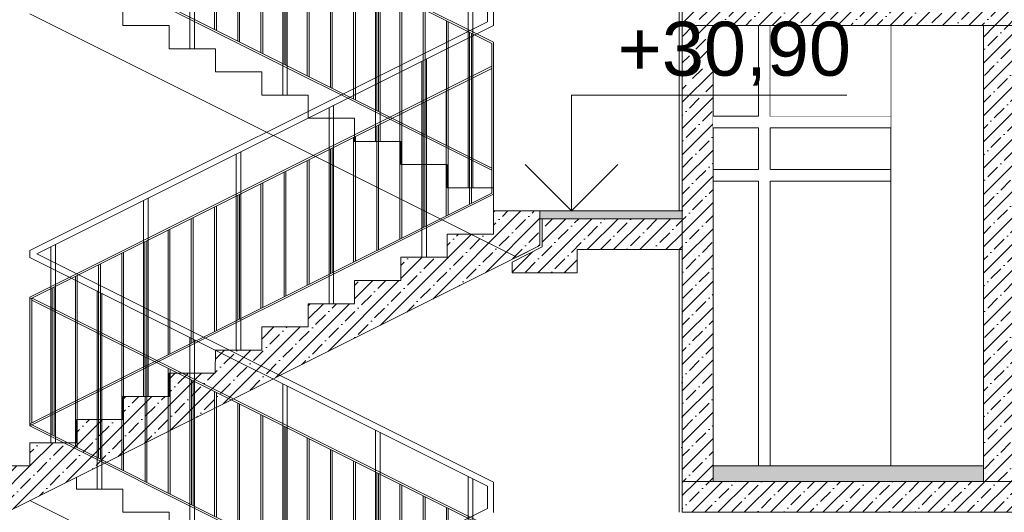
# Model space of a CAD drawing. Header units: millimetres. Extents: x -7244646 to -5701154, y 5723682 to 6071635.
# Tile 122 of 256: x -6390149 to -6383777, y 5768759 to 5771947. Entities that reach past the tile are written whole.
import ezdxf

# ---------------------------------------------------------------- set-up
doc = ezdxf.new("R2010")
doc.units = ezdxf.units.MM
doc.header["$MEASUREMENT"] = 0
doc.set_wipeout_variables(frame=1)
doc.linetypes.add('Wipeout_Contour', pattern=[1000, 0, -1000])
for name, color, linetype, lineweight in [('0_Ном._пера__1', 7, 'Continuous', 0), ('0_Ном._пера__120', 7, 'Continuous', 0), ('0_Ном._пера__18', 9, 'Continuous', 5), ('0_Ном._пера__21', 7, 'Continuous', 5), ('АР-вертикальная связь - Лестница.АР_Ном._пера__1', 7, 'Continuous', 0), ('АР-Чертеж-Размеры.АР_Ном._пера__1', 7, 'Continuous', 0)]:
    doc.layers.add(name, color=color, linetype=linetype, lineweight=lineweight)
doc.layers.add('АР-Чертеж-Размеры.АР', color=7, linetype='Continuous')
doc.styles.add('РЎР“Р•РќР•Р\xa0Р\x98Р\xa0_РЎРўР\x98Р›Р¬_2', font='arial.ttf')
doc.dimstyles.new('СГЕНЕРИР_СТИЛЬ__1', dxfattribs={"dimtxt": 500, "dimasz": 237.5, "dimexe": 0.18, "dimexo": 43263.067461, "dimgap": 0, "dimtad": 1, "dimlfac": 0.001, "dimzin": 0, "dimdsep": 46, "dimtxsty": 'РЎР“Р•РќР•Р\xa0Р\x98Р\xa0_РЎРўР\x98Р›Р¬_2', "dimblk": 'ARROWHEAD_6', "dimblk1": 'ARROWHEAD_6', "dimblk2": 'ARROWHEAD_6', "dimcen": 0.09, "dimclrd": 7, "dimclre": 7, "dimclrt": 7, "dimadec": 0, "dimazin": 0, "dimtfac": 1, "dimtdec": 4, "dimtmove": 2, "dimatfit": 3, "dimfxl": 1, "dimtolj": 1, "dimtzin": 0, "dimarcsym": 0})
pattern_1 = [(45, (-7387333.12, 5739809.18), (-84.852814, 84.852814), []), (45, (-7387375.54, 5739851.61), (-84.852814, 84.852814), [90, -30, 0, -30])]
pattern_2 = [(45, (-7387333.12, 5740159.18), (-111.369318, 111.369318), [0, -105, 0, -157.5]), (110, (-7386983.12, 5740159.18), (148.001588, 53.868173), [0, -77, 0, -133])]

# ---------------------------------------------------------------- blocks, each defined once
blk = doc.blocks.new('*D52', base_point=(-7387333.1, 5739809.2))
at = {"layer": 'АР-Чертеж-Размеры.АР_Ном._пера__1', "color": 7, "linetype": 'Continuous', "lineweight": 0, "transparency": 16777216}
for p, q in [((-6411439.3, 5858499.2), (-6411439.3, 5858686.7)), ((-6411314.3, 5858374.2), (-6411564.3, 5858624.2)), ((-6388218.7, 5858499.2), (-6411673.7, 5858499.2)), ((-6411439.3, 5738589.2), (-6411439.3, 5858499.2)), ((-6411564.3, 5738714.2), (-6411314.3, 5738464.2)), ((-6411204.9, 5738589.2), (-6411673.7, 5738589.2)), ((-6411439.3, 5738401.7), (-6411439.3, 5738589.2))]:
    blk.add_line(p, q, dxfattribs=at)
at = {"layer": 'АР-Чертеж-Размеры.АР_Ном._пера__1', "color": 7, "lineweight": 0, "transparency": 16777216, "insert": (-6411889.3, 5853972.3), "char_height": 500, "attachment_point": 7, "rotation": 90, "style": 'РЎР“Р•РќР•Р\xa0Р\x98Р\xa0_РЎРўР\x98Р›Р¬_2'}
blk.add_mtext('\\A1;{\\pql;\\fArial|b0|i0|c204|p0;\\W1.000000;119,91}', dxfattribs=at)
blk = doc.blocks.new('ARROWHEAD_6')
at = {"color": 0, "linetype": 'Continuous', "lineweight": 0}
for p, q in [((-0.5, -0.5), (0.5, 0.5)), ((0, 0), (-1, 0))]:
    blk.add_line(p, q, dxfattribs=at)
blk = doc.blocks.new('Линейный Размер_48_3', base_point=(-6386578.7, 5745359.2))
at = {"layer": 'АР-Чертеж-Размеры.АР_Ном._пера__1', "color": 7, "linetype": 'Continuous', "lineweight": 0}
for p, q in [((-6386578.7, 5770709.2), (-6386578.7, 5771459.2)), ((-6386578.7, 5771459.2), (-6384797.2, 5771459.2)), ((-6386578.7, 5770709.2), (-6386878.7, 5771009.2)), ((-6386278.7, 5771009.2), (-6386578.7, 5770709.2)), ((-6386578.7, 5770709.2), (-6386803.7, 5770709.2)), ((-6386578.7, 5770709.2), (-6386353.7, 5770709.2))]:
    blk.add_line(p, q, dxfattribs=at)
at = {"layer": 'АР-Чертеж-Размеры.АР_Ном._пера__1', "color": 7, "lineweight": 0, "insert": (-6386278.7, 5771519.2), "char_height": 350, "attachment_point": 7, "style": 'РЎР“Р•РќР•Р\xa0Р\x98Р\xa0_РЎРўР\x98Р›Р¬_2'}
blk.add_mtext('\\A1;{\\pql;\\fArial|b0|i0|c204|p0;\\W1.000000;+30,90}', dxfattribs=at)

msp = doc.modelspace()

# ---------------------------------------------------------------- hatches: boundary and pattern name
at = {"layer": '0_Ном._пера__1', "linetype": 'Continuous', "lineweight": 0}
h = msp.add_hatch(dxfattribs=at)
h.set_pattern_fill('ШТУКАТУРКА__ГИПС_01_0003', style=0, pattern_type=2)
h.set_pattern_definition(pattern_2)
h.paths.add_polyline_path([(-6385882.134, 5771909.18), (-6385882.134, 5770709.18), (-6385862.134, 5770709.18), (-6385862.134, 5771909.18)])
h = msp.add_hatch(dxfattribs=at)
h.set_pattern_fill('ЖЕЛЕЗОБЕТОН__PROJECT__0003', style=0, pattern_type=2)
h.set_pattern_definition(pattern_1)
h.paths.add_polyline_path([(-6383662.356, 5771909.18), (-6383912.356, 5771909.18), (-6383912.356, 5768959.18), (-6383662.356, 5768959.18)])
h = msp.add_hatch(dxfattribs=at)
h.set_pattern_fill('ШТУКАТУРКА__ГИПС_01_0003', style=0, pattern_type=2)
h.set_pattern_definition(pattern_2)
h.paths.add_polyline_path([(-6385882.134, 5770459.18), (-6385882.134, 5768974.18), (-6385862.134, 5768974.18), (-6385862.134, 5770459.18)])
h = msp.add_hatch(dxfattribs=at)
h.set_pattern_fill('ЖЕЛЕЗОБЕТОН__PROJECT__0003', style=0, pattern_type=2)
h.set_pattern_definition(pattern_1)
h.paths.add_polyline_path([(-6385862.134, 5768959.18), (-6385862.134, 5768759.18), (-6378784.171, 5768759.18), (-6378784.171, 5768959.18)])
at = {"layer": '0_Ном._пера__18', "linetype": 'Continuous', "lineweight": 5}
for points in [[(-6386782.137, 5770659.18), (-6385862.134, 5770659.18), (-6385862.134, 5770709.18), (-6386782.137, 5770709.18)], [(-6385662.134, 5768959.18), (-6383912.356, 5768959.18), (-6383912.356, 5769059.18), (-6385662.134, 5769059.18)]]:
    msp.add_hatch(color=9, dxfattribs=at).paths.add_polyline_path(points)
at = {"layer": 'АР-вертикальная связь - Лестница.АР_Ном._пера__1', "linetype": 'Continuous', "lineweight": 0}
h = msp.add_hatch(dxfattribs=at)
h.set_pattern_fill('ЖЕЛЕЗОБЕТОН__PROJECT__0003', style=0, pattern_type=2)
h.set_pattern_definition(pattern_1)
h.paths.add_polyline_path([(-6390382.137, 5769059.18), (-6390382.137, 5768852.344), (-6390215.366, 5768768.958), (-6390088.539, 5768832.372), (-6386782.137, 5770485.573), (-6386782.137, 5770709.18), (-6386807.137, 5770709.18), (-6387082.137, 5770709.18), (-6387082.137, 5770559.18), (-6387382.137, 5770559.18), (-6387382.137, 5770409.18), (-6387682.137, 5770409.18), (-6387682.137, 5770259.18), (-6387982.137, 5770259.18), (-6387982.137, 5770109.18), (-6388282.137, 5770109.18), (-6388282.137, 5769959.18), (-6388582.137, 5769959.18), (-6388582.137, 5769809.18), (-6388882.137, 5769809.18), (-6388882.858, 5769659.18), (-6389182.137, 5769659.18), (-6389182.137, 5769509.18), (-6389482.137, 5769509.18), (-6389482.137, 5769359.18), (-6389782.137, 5769359.18), (-6389782.137, 5769209.18), (-6390082.137, 5769209.18), (-6390082.137, 5769059.18)])
h = msp.add_hatch(dxfattribs=at)
h.set_pattern_fill('ЖЕЛЕЗОБЕТОН__PROJECT__0003', style=0, pattern_type=2)
h.set_pattern_definition(pattern_1)
h.paths.add_polyline_path([(-6386767.137, 5770476.303), (-6386962.137, 5770378.803), (-6386962.137, 5770309.18), (-6386542.137, 5770309.18), (-6386542.137, 5770459.18), (-6385862.134, 5770459.18), (-6385862.134, 5770499.18), (-6385862.134, 5770659.18), (-6386767.137, 5770659.18)])

# ---------------------------------------------------------------- linework, layer by layer
at = {"layer": '0_Ном._пера__1', "color": 7, "linetype": 'Continuous', "lineweight": 0}
for p, q in [((-6385882.137, 5773609.18), (-6385882.133, 5771909.18)), ((-6385882.134, 5771909.18), (-6385882.137, 5770709.18)), ((-6385862.134, 5771909.18), (-6385882.134, 5771909.18)), ((-6385662.134, 5771909.18), (-6385862.134, 5771909.18)), ((-6384512.353, 5769059.18), (-6384512.353, 5771909.18)), ((-6383912.356, 5771909.18), (-6383912.356, 5769074.18)), ((-6385291.529, 5770976.68), (-6384512.353, 5770976.68)), ((-6385291.529, 5770901.68), (-6384512.353, 5770901.68)), ((-6385882.137, 5770459.18), (-6385882.133, 5768759.18))]:
    msp.add_line(p, q, dxfattribs=at)
at = {"layer": '0_Ном._пера__1', "color": 7, "linetype": 'Continuous', "lineweight": 0, "flags": 128}
for points in [[(-6386782.137, 5770659.18), (-6385862.134, 5770659.18), (-6385862.134, 5770709.18), (-6386782.137, 5770709.18)], [(-6385662.134, 5768959.18), (-6383912.356, 5768959.18), (-6383912.356, 5769059.18), (-6385662.134, 5769059.18)]]:
    msp.add_lwpolyline(points, close=True, dxfattribs=at)
at = {"layer": '0_Ном._пера__120', "color": 7, "linetype": 'Continuous', "lineweight": 0}
for p, q in [((-6387093.986, 5771793.764), (-6390070.287, 5773281.914)), ((-6387082.137, 5771801.255), (-6390068.645, 5773294.509)), ((-6387093.986, 5770987.18), (-6390082.137, 5772481.255)), ((-6387093.986, 5770973.764), (-6390082.137, 5772467.839)), ((-6387122.137, 5772078.895), (-6387122.137, 5771933.541)), ((-6387082.137, 5772103.616), (-6387082.137, 5771908.819)), ((-6390082.137, 5770453.541), (-6387122.137, 5771933.541)), ((-6390037.34, 5770431.218), (-6387082.137, 5771908.819)), ((-6390082.137, 5770151.18), (-6387093.986, 5771645.255)), ((-6390082.137, 5770137.764), (-6387093.986, 5771631.839)), ((-6390082.137, 5769331.18), (-6387093.986, 5770825.255)), ((-6390082.137, 5769317.764), (-6387082.137, 5770817.764)), ((-6390082.137, 5770453.541), (-6390082.137, 5770408.895)), ((-6387122.137, 5768928.895), (-6390082.137, 5770408.895)), ((-6387082.137, 5768953.616), (-6390037.34, 5770431.218)), ((-6387093.986, 5768643.764), (-6390070.287, 5770131.914)), ((-6387082.137, 5768651.255), (-6390068.645, 5770144.509)), ((-6387093.986, 5767837.18), (-6390082.137, 5769331.255)), ((-6387093.986, 5767823.764), (-6390082.137, 5769317.839)), ((-6387122.137, 5768928.895), (-6387122.137, 5768783.541)), ((-6387082.137, 5768953.616), (-6387082.137, 5768758.819)), ((-6390082.137, 5767303.541), (-6387122.137, 5768783.541))]:
    msp.add_line(p, q, dxfattribs=at)
for points in [[(-6389046.986, 5773041.319), (-6389046.986, 5771759.18)], [(-6389016.986, 5773026.319), (-6389016.986, 5771759.18)], [(-6388887.836, 5771884.105), (-6388887.836, 5772690.688)], [(-6388875.986, 5771878.18), (-6388875.986, 5772684.764)], [(-6388446.988, 5772741.32), (-6388446.988, 5771459.18)], [(-6388416.988, 5772726.32), (-6388416.988, 5771459.18)], [(-6388737.836, 5771809.105), (-6388737.836, 5772615.688)], [(-6388725.986, 5771803.18), (-6388725.986, 5772609.764)], [(-6388587.836, 5771734.105), (-6388587.836, 5772540.688)], [(-6388575.986, 5771728.18), (-6388575.986, 5772534.764)], [(-6388437.986, 5771659.18), (-6388437.986, 5772465.761)], [(-6388426.137, 5771653.255), (-6388426.137, 5772459.839)], [(-6387846.984, 5772441.318), (-6387846.984, 5771159.18)], [(-6387816.984, 5772426.318), (-6387816.984, 5771159.18)], [(-6388287.836, 5771584.105), (-6388287.836, 5772390.688)], [(-6388275.986, 5771578.18), (-6388275.986, 5772384.764)], [(-6388137.836, 5771509.105), (-6388137.836, 5772315.688)], [(-6388125.986, 5771503.18), (-6388125.986, 5772309.764)], [(-6387987.836, 5771434.105), (-6387987.836, 5772240.688)], [(-6387975.986, 5771428.18), (-6387975.986, 5772234.764)], [(-6390082.137, 5771985.573), (-6386932.137, 5770410.573), (-6386782.137, 5770485.573), (-6386782.137, 5770709.18), (-6387082.137, 5770709.18), (-6387082.137, 5770859.18), (-6387382.137, 5770859.18), (-6387382.137, 5771009.18), (-6387682.137, 5771009.18), (-6387682.137, 5771159.18), (-6387982.137, 5771159.18), (-6387982.137, 5771309.18), (-6388282.137, 5771309.18), (-6388282.137, 5771459.18), (-6388582.137, 5771459.18), (-6388582.137, 5771609.18), (-6388882.137, 5771609.18), (-6388882.137, 5771759.18), (-6389182.137, 5771759.18), (-6389182.137, 5771909.18), (-6389482.137, 5771909.18), (-6389482.137, 5772059.18), (-6389782.137, 5772059.18), (-6389782.137, 5772135.573)], [(-6387837.986, 5771359.18), (-6387837.986, 5772165.761)], [(-6387826.137, 5771353.255), (-6387826.137, 5772159.839)], [(-6387246.986, 5772141.319), (-6387246.986, 5770859.18)], [(-6387216.986, 5772126.319), (-6387216.986, 5770859.18)], [(-6387687.836, 5771284.105), (-6387687.836, 5772090.688)], [(-6387675.986, 5771278.18), (-6387675.986, 5772084.764)], [(-6387537.836, 5771209.105), (-6387537.836, 5772015.688)], [(-6387525.986, 5771203.18), (-6387525.986, 5772009.764)], [(-6387387.836, 5771134.105), (-6387387.836, 5771940.688)], [(-6387375.986, 5771128.18), (-6387375.986, 5771934.764)], [(-6387237.986, 5771059.18), (-6387237.986, 5771865.761)], [(-6387226.137, 5771053.255), (-6387226.137, 5771859.839)], [(-6387093.986, 5770973.688), (-6387093.986, 5771793.764)], [(-6387082.137, 5770967.764), (-6387082.137, 5771801.255)], [(-6387547.137, 5771676.319), (-6387547.137, 5770409.18)], [(-6387517.137, 5771691.319), (-6387517.137, 5770409.18)], [(-6387093.986, 5770825.255), (-6387093.986, 5771634.839)], [(-6387082.137, 5770817.764), (-6387082.137, 5771640.764)], [(-6387237.986, 5770753.255), (-6387237.986, 5771559.839)], [(-6387226.137, 5770759.177), (-6387226.137, 5771565.764)], [(-6387387.986, 5770678.255), (-6387387.986, 5771484.839)], [(-6387376.137, 5770684.18), (-6387376.137, 5771490.764)], [(-6387537.986, 5770603.255), (-6387537.986, 5771409.839)], [(-6387526.137, 5770609.18), (-6387526.137, 5771415.761)], [(-6388147.137, 5771376.319), (-6388147.137, 5770109.18)], [(-6388117.137, 5771391.319), (-6388117.137, 5770109.18)], [(-6387688.137, 5770528.18), (-6387688.137, 5771334.764)], [(-6387676.287, 5770534.105), (-6387676.287, 5771340.688)], [(-6387838.137, 5770453.18), (-6387838.137, 5771259.764)], [(-6387826.287, 5770459.105), (-6387826.287, 5771265.688)], [(-6387988.137, 5770378.18), (-6387988.137, 5771184.764)], [(-6387976.287, 5770384.105), (-6387976.287, 5771190.688)], [(-6388717.135, 5771091.32), (-6388717.135, 5769809.18)], [(-6388137.986, 5770303.255), (-6388137.986, 5771109.839)], [(-6388126.137, 5770309.18), (-6388126.137, 5771115.761)], [(-6388747.135, 5771076.32), (-6388747.135, 5769809.18)], [(-6388288.137, 5770228.18), (-6388288.137, 5771034.764)], [(-6388276.287, 5770234.105), (-6388276.287, 5771040.688)], [(-6388438.137, 5770153.18), (-6388438.137, 5770959.764)], [(-6388426.287, 5770159.105), (-6388426.287, 5770965.688)], [(-6388588.137, 5770078.18), (-6388588.137, 5770884.764)], [(-6388576.287, 5770084.105), (-6388576.287, 5770890.688)], [(-6389347.139, 5770776.318), (-6389347.139, 5769509.18)], [(-6389317.139, 5770791.318), (-6389317.139, 5769509.18)], [(-6388737.986, 5770003.255), (-6388737.986, 5770809.839)], [(-6388726.137, 5770009.18), (-6388726.137, 5770815.761)], [(-6390382.137, 5769059.18), (-6390082.137, 5769059.18), (-6390082.137, 5769209.18), (-6389782.137, 5769209.18), (-6389782.137, 5769359.18), (-6389482.137, 5769359.18), (-6389482.137, 5769509.18), (-6389182.137, 5769509.18), (-6389182.137, 5769659.18), (-6388882.858, 5769659.18), (-6388882.137, 5769809.18), (-6388582.137, 5769809.18), (-6388582.137, 5769959.18), (-6388282.137, 5769959.18), (-6388282.137, 5770109.18), (-6387982.137, 5770109.18), (-6387982.137, 5770259.18), (-6387682.137, 5770259.18), (-6387682.137, 5770409.18), (-6387382.137, 5770409.18), (-6387382.137, 5770559.18), (-6387082.137, 5770559.18), (-6387082.137, 5770709.18), (-6386782.137, 5770709.18), (-6386782.137, 5770485.573), (-6390215.366, 5768768.958)], [(-6388888.137, 5769928.18), (-6388888.137, 5770734.764)], [(-6388876.287, 5769934.105), (-6388876.287, 5770740.688)], [(-6389038.137, 5769853.18), (-6389038.137, 5770659.764)], [(-6389026.287, 5769859.105), (-6389026.287, 5770665.688)], [(-6389188.137, 5769778.18), (-6389188.137, 5770584.764)], [(-6389176.287, 5769784.105), (-6389176.287, 5770590.688)], [(-6389326.137, 5769709.18), (-6389326.137, 5770515.761)], [(-6389947.137, 5770476.319), (-6389947.137, 5769209.18)], [(-6389917.137, 5770491.319), (-6389917.137, 5769209.18)], [(-6389337.986, 5769703.255), (-6389337.986, 5770509.839)], [(-6389488.137, 5769628.18), (-6389488.137, 5770434.764)], [(-6389476.287, 5769634.105), (-6389476.287, 5770440.688)], [(-6389638.137, 5769553.18), (-6389638.137, 5770359.764)], [(-6389626.287, 5769559.105), (-6389626.287, 5770365.688)], [(-6389788.137, 5769478.18), (-6389788.137, 5770284.764)], [(-6389776.287, 5769484.105), (-6389776.287, 5770290.688)], [(-6389937.986, 5769403.255), (-6389937.986, 5770209.839)], [(-6389926.137, 5769409.18), (-6389926.137, 5770215.761)], [(-6390082.137, 5769317.764), (-6390082.137, 5770151.18)], [(-6390070.287, 5769337.105), (-6390070.287, 5770143.688)], [(-6389646.986, 5770191.319), (-6389646.986, 5768909.18)], [(-6389616.986, 5770176.319), (-6389616.986, 5768909.18)], [(-6389937.986, 5769259.177), (-6389937.986, 5770065.764)], [(-6389926.137, 5769253.255), (-6389926.137, 5770059.839)], [(-6389787.986, 5769184.18), (-6389787.986, 5769990.764)], [(-6389776.137, 5769178.255), (-6389776.137, 5769984.839)], [(-6389637.986, 5769109.18), (-6389637.986, 5769915.761)], [(-6389626.137, 5769103.255), (-6389626.137, 5769909.839)], [(-6389046.986, 5769891.319), (-6389046.986, 5768609.18)], [(-6389487.836, 5769034.105), (-6389487.836, 5769840.688)], [(-6389475.986, 5769028.18), (-6389475.986, 5769834.764)], [(-6389016.986, 5769876.319), (-6389016.986, 5768609.18)], [(-6389337.836, 5768959.105), (-6389337.836, 5769765.688)], [(-6389325.986, 5768953.18), (-6389325.986, 5769759.764)], [(-6389187.836, 5768884.105), (-6389187.836, 5769690.688)], [(-6389175.986, 5768878.18), (-6389175.986, 5769684.764)], [(-6389037.986, 5768809.18), (-6389037.986, 5769615.761)], [(-6389026.137, 5768803.255), (-6389026.137, 5769609.839)], [(-6388446.988, 5769591.32), (-6388446.988, 5768309.18)], [(-6388416.988, 5769576.32), (-6388416.988, 5768309.18)], [(-6388887.836, 5768734.105), (-6388887.836, 5769540.688)], [(-6388875.986, 5768728.18), (-6388875.986, 5769534.764)], [(-6388737.836, 5768659.105), (-6388737.836, 5769465.688)], [(-6388725.986, 5768653.18), (-6388725.986, 5769459.764)], [(-6388587.836, 5768584.105), (-6388587.836, 5769390.688)], [(-6388575.986, 5768578.18), (-6388575.986, 5769384.764)], [(-6388437.986, 5768509.18), (-6388437.986, 5769315.761)], [(-6388426.137, 5768503.255), (-6388426.137, 5769309.839)], [(-6388287.836, 5768434.105), (-6388287.836, 5769240.688)], [(-6387846.984, 5769291.318), (-6387846.984, 5768009.18)], [(-6387816.984, 5769276.318), (-6387816.984, 5768009.18)], [(-6388275.986, 5768428.18), (-6388275.986, 5769234.764)], [(-6388137.836, 5768359.105), (-6388137.836, 5769165.688)], [(-6388125.986, 5768353.18), (-6388125.986, 5769159.764)], [(-6387987.836, 5768284.105), (-6387987.836, 5769090.688)], [(-6387975.986, 5768278.18), (-6387975.986, 5769084.764)], [(-6390082.137, 5768835.573), (-6386932.137, 5767260.573), (-6386782.137, 5767335.573), (-6386782.137, 5767559.18), (-6387082.137, 5767559.18), (-6387082.137, 5767709.18), (-6387382.137, 5767709.18), (-6387382.137, 5767859.18), (-6387682.137, 5767859.18), (-6387682.137, 5768009.18), (-6387982.137, 5768009.18), (-6387982.137, 5768159.18), (-6388282.137, 5768159.18), (-6388282.137, 5768309.18), (-6388582.137, 5768309.18), (-6388582.137, 5768459.18), (-6388882.137, 5768459.18), (-6388882.137, 5768609.18), (-6389182.137, 5768609.18), (-6389182.137, 5768759.18), (-6389482.137, 5768759.18), (-6389482.137, 5768909.18), (-6389782.137, 5768909.18), (-6389782.137, 5768985.573)], [(-6387837.986, 5768209.18), (-6387837.986, 5769015.761)], [(-6387826.137, 5768203.255), (-6387826.137, 5769009.839)], [(-6387246.986, 5768991.319), (-6387246.986, 5767709.18)], [(-6387687.836, 5768134.105), (-6387687.836, 5768940.688)], [(-6387675.986, 5768128.18), (-6387675.986, 5768934.764)], [(-6387216.986, 5768976.319), (-6387216.986, 5767709.18)], [(-6387537.836, 5768059.105), (-6387537.836, 5768865.688)], [(-6387525.986, 5768053.18), (-6387525.986, 5768859.764)], [(-6387387.836, 5767984.105), (-6387387.836, 5768790.688)], [(-6387375.986, 5767978.18), (-6387375.986, 5768784.764)]]:
    msp.add_lwpolyline(points, dxfattribs=at)
msp.add_lwpolyline([(-6386962.137, 5770378.803), (-6386767.137, 5770476.303), (-6386767.137, 5770659.18), (-6385862.134, 5770659.18), (-6385862.134, 5770459.18), (-6386542.137, 5770459.18), (-6386542.137, 5770309.18), (-6386962.137, 5770309.18)], close=True, dxfattribs=at)
at = {"layer": '0_Ном._пера__21', "color": 7, "linetype": 'Continuous', "lineweight": 5, "flags": 128}
for points in [[(-6383662.356, 5771909.18), (-6383912.356, 5771909.18), (-6383912.356, 5768959.18), (-6383662.356, 5768959.18)], [(-6385862.134, 5768959.18), (-6385862.134, 5768759.18), (-6378784.171, 5768759.18), (-6378784.171, 5768959.18)]]:
    msp.add_lwpolyline(points, close=True, dxfattribs=at)

# ---------------------------------------------------------------- wipeouts: each hides what was drawn before it
at = {"color": 254, "linetype": 'Wipeout_Contour', "lineweight": 0, "ltscale": 34427598.67967555}
msp.add_wipeout([(-6385676.737, 5770976.68), (-6385676.737, 5770901.68), (-6385381.622, 5770901.68), (-6385381.622, 5770976.68)], dxfattribs=at)

# ---------------------------------------------------------------- next in the draw order: hatches: boundary and pattern name
at = {"layer": '0_Ном._пера__1', "linetype": 'Continuous', "lineweight": 0}
h = msp.add_hatch(dxfattribs=at)
h.set_pattern_fill('ЖЕЛЕЗОБЕТОН__PROJECT__0003', style=0, pattern_type=2)
h.set_pattern_definition(pattern_1)
h.paths.add_polyline_path([(-6385862.134, 5768959.18), (-6385662.134, 5768959.18), (-6385662.134, 5771909.18), (-6385862.134, 5771909.18)])

# ---------------------------------------------------------------- next in the draw order: linework, layer by layer
at = {"layer": '0_Ном._пера__1', "color": 7, "linetype": 'Continuous', "lineweight": 0}
for p, q in [((-6385662.134, 5771909.18), (-6385662.134, 5769074.18)), ((-6385662.134, 5770976.68), (-6385367.02, 5770976.68)), ((-6385662.134, 5770901.68), (-6385367.02, 5770901.68)), ((-6385367.02, 5769059.18), (-6385367.02, 5770901.68))]:
    msp.add_line(p, q, dxfattribs=at)
at = {"layer": '0_Ном._пера__21', "color": 7, "linetype": 'Continuous', "lineweight": 5, "flags": 128}
msp.add_lwpolyline([(-6385862.134, 5768959.18), (-6385662.134, 5768959.18), (-6385662.134, 5771909.18), (-6385862.134, 5771909.18)], close=True, dxfattribs=at)

# ---------------------------------------------------------------- next in the draw order: dimensions: what is measured, and where the dimension line sits
at = {"layer": 'АР-Чертеж-Размеры.АР', "color": 7, "linetype": 'Continuous', "lineweight": 0}
dim = msp.add_linear_dim(base=(-6411439.299, 5858499.18), p1=(-6410669.971, 5738589.18), p2=(-6383892.346, 5858499.18), angle=90, dimstyle='СГЕНЕРИР_СТИЛЬ__1', dxfattribs=at)
dim.commit()
dim.dimension.update_dxf_attribs({"geometry": '*D52', "text_midpoint": (-6412139.299, 5855000.125), "dimtype": 160, "text_rotation": 90})

# ---------------------------------------------------------------- next in the draw order: wipeouts: each hides what was drawn before it
at = {"color": 254, "linetype": 'Wipeout_Contour', "lineweight": 0, "ltscale": 34428480.65271455}
msp.add_wipeout([(-6385662.134, 5771321.68), (-6385662.134, 5771246.68), (-6385367.019, 5771246.68), (-6385367.019, 5771321.68)], dxfattribs=at)
at = {"color": 254, "linetype": 'Wipeout_Contour', "lineweight": 0, "ltscale": 34424807.9462999}
msp.add_wipeout([(-6385291.529, 5771246.68), (-6385293.516, 5771246.68), (-6385293.516, 5769074.18), (-6385291.529, 5769074.18)], dxfattribs=at)

# ---------------------------------------------------------------- next in the draw order: linework, layer by layer
at = {"layer": '0_Ном._пера__1', "color": 7, "linetype": 'Continuous', "lineweight": 0}
for p, q in [((-6385367.02, 5771321.68), (-6385367.02, 5771909.18)), ((-6385662.134, 5771321.68), (-6385367.019, 5771321.68)), ((-6385662.134, 5771246.68), (-6385367.019, 5771246.68)), ((-6385367.02, 5770976.68), (-6385367.02, 5771246.68)), ((-6385291.529, 5770901.68), (-6385291.529, 5769059.18))]:
    msp.add_line(p, q, dxfattribs=at)

# ---------------------------------------------------------------- next in the draw order: wipeouts: each hides what was drawn before it
at = {"color": 254, "linetype": 'Wipeout_Contour', "lineweight": 0, "ltscale": 34426665.62717922}
msp.add_wipeout([(-6385293.516, 5771246.68), (-6384512.353, 5771246.68), (-6384512.353, 5771321.68), (-6385293.516, 5771321.68)], dxfattribs=at)

# ---------------------------------------------------------------- next in the draw order: linework, layer by layer
at = {"layer": '0_Ном._пера__1', "color": 7, "linetype": 'Continuous', "lineweight": 0}
for p, q in [((-6385291.529, 5771321.68), (-6384512.353, 5771321.68)), ((-6385291.529, 5771246.68), (-6384512.353, 5771246.68)), ((-6385291.529, 5771246.68), (-6385291.529, 5770976.68))]:
    msp.add_line(p, q, dxfattribs=at)

# ---------------------------------------------------------------- next in the draw order: wipeouts: each hides what was drawn before it
at = {"color": 254, "linetype": 'Wipeout_Contour', "lineweight": 0, "ltscale": 34427551.19522805}
msp.add_wipeout([(-6385291.529, 5771909.18), (-6385291.529, 5771321.68), (-6384512.353, 5771321.68), (-6384512.353, 5771909.18)], dxfattribs=at)

# ---------------------------------------------------------------- next in the draw order: hatches: boundary and pattern name
at = {"layer": '0_Ном._пера__1', "linetype": 'Continuous', "lineweight": 0}
h = msp.add_hatch(dxfattribs=at)
h.set_pattern_fill('ЖЕЛЕЗОБЕТОН__PROJECT__0003', style=0, pattern_type=2)
h.set_pattern_definition(pattern_1)
h.paths.add_polyline_path([(-6385862.134, 5772109.18), (-6385862.134, 5771909.18), (-6378784.171, 5771909.18), (-6378784.171, 5772109.18)])

# ---------------------------------------------------------------- next in the draw order: linework, layer by layer
at = {"layer": '0_Ном._пера__1', "color": 7, "linetype": 'Continuous', "lineweight": 0}
msp.add_line((-6385291.529, 5771909.18), (-6385291.529, 5771321.68), dxfattribs=at)
at = {"layer": '0_Ном._пера__21', "color": 7, "linetype": 'Continuous', "lineweight": 5, "flags": 128}
msp.add_lwpolyline([(-6385862.134, 5772109.18), (-6385862.134, 5771909.18), (-6378784.171, 5771909.18), (-6378784.171, 5772109.18)], close=True, dxfattribs=at)

# ---------------------------------------------------------------- next in the draw order: wipeouts: each hides what was drawn before it
at = {"color": 254, "linetype": 'Wipeout_Contour', "lineweight": 0, "ltscale": 34428710.18572192}
msp.add_wipeout([(-6385293.516, 5771321.68), (-6385291.529, 5771321.68), (-6385291.529, 5771909.18), (-6385293.516, 5771909.18)], dxfattribs=at)

# ---------------------------------------------------------------- next in the draw order: block references
at = {"layer": 'АР-Чертеж-Размеры.АР', "color": 7, "linetype": 'Continuous', "lineweight": 0}
msp.add_blockref('Линейный Размер_48_3', (-6386578.685, 5745359.18), dxfattribs=at)

doc.saveas('drawing.dxf')
